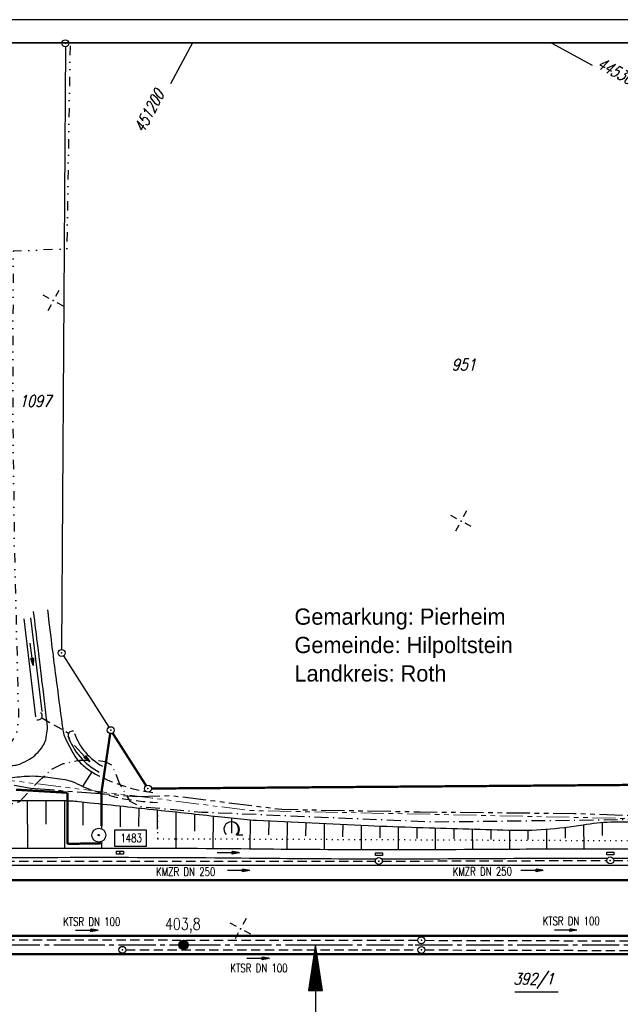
# Model space of a CAD drawing. Extents: x 0 to 1135, y 0 to 420.
# Tile 9 of 79: x 187 to 316, y 208 to 420. Entities that reach past the tile are written whole.
import ezdxf
from ezdxf.enums import TextEntityAlignment as Align

# ---------------------------------------------------------------- set-up
doc = ezdxf.new("R2010")
doc.units = 0
doc.header["$LTSCALE"] = 2
doc.header["$MEASUREMENT"] = 0
for name, pattern in [('ACHSE', [5.5, 4, -0.5, 0.5, -0.5]), ('AUSGEZOGEN', [0]), ('BAB-FM2', [2.6, 1.5, -0.5, 0.1, -0.5]), ('GESTRICH-X2', [1.5, 1, -0.5]), ('GETRENNTX3', [3.25, 1, -0.75, 0, -0.75, 0, -0.75]), ('PHANTOMX2', [5, 2.5, -0.5, 0.5, -0.5, 0.5, -0.5]), ('PUNKTX2_STR', [0.6, 0.1, -0.5])]:
    doc.linetypes.add(name, pattern=pattern)
doc.layers.get('0').update_dxf_attribs({"color": 8, "linetype": 'AUSGEZOGEN'})
for name, color, linetype in [('ACHSELEMENT', 8, 'AUSGEZOGEN'), ('ACHSETOP', 250, 'ACHSE'), ('BAB_FM', 8, 'BAB-FM2'), ('BOESCHG', 8, 'AUSGEZOGEN'), ('DURCHL', 200, 'GESTRICH-X2'), ('FBRTOP', 8, 'AUSGEZOGEN'), ('FLSTNR', 8, 'AUSGEZOGEN'), ('FLSTNR-BAB', 7, 'AUSGEZOGEN'), ('GRENZL', 8, 'AUSGEZOGEN'), ('GRENZL-BAB', 7, 'AUSGEZOGEN'), ('GRENZP', 8, 'AUSGEZOGEN'), ('GRENZP-BAB', 7, 'AUSGEZOGEN'), ('HEKT_B', 250, 'CONTINUOUS'), ('KANAL', 200, 'GESTRICH-X2'), ('Lichtwellenleiter COLT', 8, 'PHANTOMX2'), ('Lichtwellenleiter GLH', 8, 'PHANTOMX2'), ('MULDE', 8, 'AUSGEZOGEN'), ('NETZ', 250, 'AUSGEZOGEN'), ('NUTZUNG', 8, 'PUNKTX2_STR'), ('PFEIL', 200, 'CONTINUOUS'), ('PFEILTOP', 8, 'AUSGEZOGEN'), ('PP', 8, 'AUSGEZOGEN'), ('RAHMEN', 250, 'AUSGEZOGEN'), ('SCHRIFT', 8, 'AUSGEZOGEN'), ('SCHSYMBOL', 200, 'AUSGEZOGEN'), ('STRASSE', 8, 'AUSGEZOGEN'), ('Telekom', 8, 'GETRENNTX3'), ('TEXTO', 200, 'CONTINUOUS'), ('WALD', 8, 'AUSGEZOGEN'), ('WEG', 8, 'GESTRICH-X2')]:
    doc.layers.add(name, color=color, linetype=linetype)
doc.styles.add('ROMANS', font='romans.shx', dxfattribs={"width": 0.8})
doc.styles.add('UNIR-H', font='unir_h.shx', dxfattribs={"width": 0.8})

# ---------------------------------------------------------------- blocks, each defined once
blk = doc.blocks.new('IKR')
at = {"color": 0}
for p, q in [((0, 1), (0, 2.5)), ((-2.5, 0), (-1, 0)), ((1, 0), (2.5, 0)), ((0, -2.5), (0, -1))]:
    blk.add_line(p, q, dxfattribs=at)
blk.add_circle((0, 0), 0.05, dxfattribs=at)
blk.add_point((0, 0), dxfattribs=at)
blk = doc.blocks.new('*X17')
at = {"color": 0}
for p, q in [((212.23, 257.39), (213.24, 258.4)), ((212.24, 257.33), (213.31, 258.4)), ((212.24, 257.47), (213.17, 258.4)), ((212.24, 257.26), (213.37, 258.39)), ((212.24, 257.55), (213.09, 258.39)), ((212.25, 257.2), (213.43, 258.38)), ((212.26, 257.63), (213, 258.37)), ((212.27, 257.14), (213.49, 258.37)), ((212.28, 257.09), (213.55, 258.35)), ((212.29, 257.73), (212.9, 258.35)), ((212.3, 257.04), (213.6, 258.33)), ((212.32, 256.99), (213.65, 258.31)), ((212.34, 257.86), (212.78, 258.29)), ((212.35, 256.94), (213.69, 258.29)), ((212.37, 256.9), (213.74, 258.26)), ((212.4, 256.85), (213.78, 258.24)), ((212.43, 256.81), (213.83, 258.21)), ((212.46, 256.77), (213.86, 258.18)), ((212.49, 256.73), (213.9, 258.14)), ((212.53, 256.7), (213.94, 258.11)), ((212.56, 256.66), (213.97, 258.07)), ((212.6, 256.63), (214.01, 258.03)), ((212.64, 256.6), (214.04, 257.99)), ((212.68, 256.57), (214.07, 257.95)), ((212.73, 256.54), (214.09, 257.91)), ((212.77, 256.52), (214.12, 257.86)), ((212.82, 256.49), (214.14, 257.82)), ((212.87, 256.47), (214.16, 257.77)), ((212.92, 256.45), (214.18, 257.72)), ((212.97, 256.44), (214.2, 257.66)), ((213.03, 256.42), (214.21, 257.6)), ((213.09, 256.41), (214.22, 257.54)), ((213.16, 256.41), (214.23, 257.48)), ((213.22, 256.4), (214.23, 257.41)), ((213.3, 256.41), (214.23, 257.34)), ((213.38, 256.41), (214.22, 257.26)), ((213.46, 256.43), (214.2, 257.17)), ((213.56, 256.46), (214.18, 257.07)), ((213.69, 256.51), (214.12, 256.95))]:
    blk.add_line(p, q, dxfattribs=at)
blk = doc.blocks.new('SRMAST2')
at = {"color": 0}
blk.add_circle((0, 0), 0.999, dxfattribs=at)
blk.add_point((0, 0), dxfattribs=at)
blk.add_blockref('*X17', (-213.23, -257.4))
blk = doc.blocks.new('*X41')
at = {"color": 0}
for p, q in [((770.43, 144.18), (770.74, 144.49)), ((770.45, 144.26), (770.73, 144.55)), ((770.46, 144.34), (770.72, 144.61)), ((770.47, 144.43), (770.72, 144.67)), ((770.48, 144.51), (770.71, 144.73)), ((770.5, 144.6), (770.7, 144.8)), ((770.51, 144.68), (770.69, 144.86)), ((770.52, 144.76), (770.68, 144.92)), ((770.53, 144.85), (770.67, 144.98)), ((770.55, 144.93), (770.66, 145.04)), ((770.56, 145.01), (770.65, 145.1)), ((770.57, 145.1), (770.64, 145.16)), ((770.59, 145.18), (770.63, 145.22)), ((770.6, 145.26), (770.62, 145.29)), ((769.99, 141.26), (771.07, 142.34)), ((770, 141.34), (771.06, 142.4)), ((770.01, 141.42), (771.05, 142.47)), ((770.02, 141.51), (771.04, 142.53)), ((770.04, 141.59), (771.03, 142.59)), ((770.05, 141.67), (771.03, 142.65)), ((770.06, 141.76), (771.02, 142.71)), ((770.07, 141.84), (771.01, 142.77)), ((770.09, 141.92), (771, 142.83)), ((770.1, 142.01), (770.99, 142.89)), ((770.11, 142.09), (770.98, 142.96)), ((770.13, 142.17), (770.97, 143.02)), ((770.14, 142.26), (770.96, 143.08)), ((770.15, 142.34), (770.95, 143.14)), ((770.16, 142.42), (770.94, 143.2)), ((770.18, 142.51), (770.93, 143.26)), ((770.19, 142.59), (770.92, 143.32)), ((770.2, 142.67), (770.91, 143.38)), ((770.22, 142.76), (770.9, 143.45)), ((770.23, 142.84), (770.89, 143.51)), ((770.24, 142.93), (770.88, 143.57)), ((770.25, 143.01), (770.88, 143.63)), ((770.27, 143.09), (770.87, 143.69)), ((770.28, 143.18), (770.86, 143.75)), ((770.29, 143.26), (770.85, 143.81)), ((770.3, 143.34), (770.84, 143.88)), ((770.32, 143.43), (770.83, 143.94)), ((770.33, 143.51), (770.82, 144)), ((770.34, 143.59), (770.81, 144.06)), ((770.36, 143.68), (770.8, 144.12)), ((770.37, 143.76), (770.79, 144.18)), ((770.38, 143.84), (770.78, 144.24)), ((770.39, 143.93), (770.77, 144.3)), ((770.41, 144.01), (770.76, 144.37)), ((770.42, 144.09), (770.75, 144.43)), ((769.55, 138.42), (771.39, 140.26)), ((769.56, 138.5), (771.38, 140.32)), ((769.58, 138.58), (771.37, 140.38)), ((769.59, 138.67), (771.36, 140.44)), ((769.6, 138.75), (771.35, 140.5)), ((769.61, 138.83), (771.34, 140.56)), ((769.63, 138.92), (771.34, 140.63)), ((769.64, 139), (771.33, 140.69)), ((769.65, 139.08), (771.32, 140.75)), ((769.67, 139.17), (771.31, 140.81)), ((769.68, 139.25), (771.3, 140.87)), ((769.69, 139.34), (771.29, 140.93)), ((769.7, 139.42), (771.28, 140.99)), ((769.72, 139.5), (771.27, 141.05)), ((769.73, 139.59), (771.26, 141.12)), ((769.74, 139.67), (771.25, 141.18)), ((769.76, 139.75), (771.24, 141.24)), ((769.77, 139.84), (771.23, 141.3)), ((769.78, 139.92), (771.22, 141.36)), ((769.79, 140), (771.21, 141.42)), ((769.81, 140.09), (771.2, 141.48)), ((769.82, 140.17), (771.19, 141.55)), ((769.83, 140.25), (771.18, 141.61)), ((769.84, 140.34), (771.18, 141.67)), ((769.86, 140.42), (771.17, 141.73)), ((769.87, 140.5), (771.16, 141.79)), ((769.88, 140.59), (771.15, 141.85)), ((769.9, 140.67), (771.14, 141.91)), ((769.91, 140.75), (771.13, 141.97)), ((769.92, 140.84), (771.12, 142.04)), ((769.93, 140.92), (771.11, 142.1)), ((769.95, 141.01), (771.1, 142.16)), ((769.96, 141.09), (771.09, 142.22)), ((769.97, 141.17), (771.08, 142.28)), ((769.12, 135.58), (771.71, 138.17)), ((769.13, 135.66), (771.7, 138.23)), ((769.14, 135.75), (771.69, 138.29)), ((769.15, 135.83), (771.68, 138.36)), ((769.16, 135.55), (771.72, 138.11)), ((769.17, 135.91), (771.67, 138.42)), ((769.18, 136), (771.66, 138.48)), ((769.19, 136.08), (771.65, 138.54)), ((769.21, 136.16), (771.64, 138.6)), ((769.22, 136.25), (771.64, 138.66)), ((769.23, 136.33), (771.63, 138.72)), ((769.24, 136.41), (771.62, 138.79)), ((769.26, 136.5), (771.61, 138.85)), ((769.27, 136.58), (771.6, 138.91)), ((769.28, 136.66), (771.59, 138.97)), ((769.3, 136.75), (771.58, 139.03)), ((769.31, 136.83), (771.57, 139.09)), ((769.32, 136.91), (771.56, 139.15)), ((769.33, 137), (771.55, 139.21)), ((769.35, 137.08), (771.54, 139.28)), ((769.36, 137.16), (771.53, 139.34)), ((769.37, 137.25), (771.52, 139.4)), ((769.38, 137.33), (771.51, 139.46)), ((769.4, 137.42), (771.5, 139.52)), ((769.41, 137.5), (771.49, 139.58)), ((769.42, 137.58), (771.49, 139.64)), ((769.44, 137.67), (771.48, 139.71)), ((769.45, 137.75), (771.47, 139.77)), ((769.46, 137.83), (771.46, 139.83)), ((769.47, 137.92), (771.45, 139.89)), ((769.49, 138), (771.44, 139.95)), ((769.5, 138.08), (771.43, 140.01)), ((769.51, 138.17), (771.42, 140.07)), ((769.53, 138.25), (771.41, 140.13)), ((769.54, 138.33), (771.4, 140.2)), ((769.23, 135.55), (771.73, 138.05)), ((769.3, 135.55), (771.74, 137.99)), ((769.37, 135.55), (771.75, 137.93)), ((769.44, 135.55), (771.76, 137.87)), ((769.51, 135.55), (771.77, 137.8)), ((769.58, 135.55), (771.78, 137.74)), ((769.65, 135.55), (771.79, 137.68)), ((769.72, 135.55), (771.79, 137.62)), ((769.79, 135.55), (771.8, 137.56)), ((769.86, 135.55), (771.81, 137.5)), ((769.94, 135.55), (771.82, 137.44)), ((770.01, 135.55), (771.83, 137.38)), ((770.08, 135.55), (771.84, 137.31)), ((770.15, 135.55), (771.85, 137.25)), ((770.22, 135.55), (771.86, 137.19)), ((770.29, 135.55), (771.87, 137.13)), ((770.36, 135.55), (771.88, 137.07)), ((770.43, 135.55), (771.89, 137.01)), ((770.5, 135.55), (771.9, 136.95)), ((770.57, 135.55), (771.91, 136.88)), ((770.64, 135.55), (771.92, 136.82)), ((770.71, 135.55), (771.93, 136.76)), ((770.78, 135.55), (771.94, 136.7)), ((770.85, 135.55), (771.95, 136.64)), ((770.93, 135.55), (771.95, 136.58)), ((771, 135.55), (771.96, 136.52)), ((771.07, 135.55), (771.97, 136.46)), ((771.14, 135.55), (771.98, 136.39)), ((771.21, 135.55), (771.99, 136.33)), ((771.28, 135.55), (772, 136.27)), ((771.35, 135.55), (772.01, 136.21)), ((771.42, 135.55), (772.02, 136.15)), ((771.49, 135.55), (772.03, 136.09)), ((771.56, 135.55), (772.04, 136.03)), ((771.63, 135.55), (772.05, 135.96)), ((771.7, 135.55), (772.06, 135.9)), ((771.77, 135.55), (772.07, 135.84)), ((771.84, 135.55), (772.08, 135.78)), ((771.92, 135.55), (772.09, 135.72)), ((771.99, 135.55), (772.1, 135.66)), ((772.06, 135.55), (772.1, 135.6))]:
    blk.add_line(p, q, dxfattribs=at)
blk = doc.blocks.new('ELPFEIL')
for p, q in [((0, 0), (-1.5, -9.8)), ((0, 0), (0, -70)), ((1.5, -9.8), (0, 0)), ((-1.5, -9.8), (1.5, -9.8))]:
    blk.add_line(p, q)
blk.add_blockref('*X41', (-770.612, -145.349))
blk = doc.blocks.new('PKT')
at = {"color": 0}
blk.add_circle((0, 0), 0.15, dxfattribs=at)
blk.add_point((0, 0), dxfattribs=at)
blk = doc.blocks.new('PP')
at = {"color": 0}
blk.add_circle((0, -0.01), 1.49, dxfattribs=at)
blk.add_point((0, 0), dxfattribs=at)
blk = doc.blocks.new('LW')
at = {"color": 0}
blk.add_line((1.18, 0), (2.58, 0), dxfattribs=at)
for centre, radius, start, end in [((0.07, 1.19), 1.6, 312.7202, 226.7249), ((0.17, 1.08), 1.68, 321.1992, 68.9844), ((0.08, 1.13), 1.67, 319.2916, 65.2101)]:
    blk.add_arc(centre, radius, start, end, dxfattribs=at)
blk = doc.blocks.new('GST')
at = {"color": 0}
blk.add_circle((0, 0), 0.75, dxfattribs=at)
blk.add_point((0, 0), dxfattribs=at)
blk = doc.blocks.new('DL')
at = {"color": 0}
blk.add_arc((-0.31, 0.02), 0.91, 282.5363, 77.4637, dxfattribs=at)
blk.add_point((0.6, 0), dxfattribs=at)
blk = doc.blocks.new('13')
blk.add_lwpolyline([(0.76, 1.22), (-0.75, 1.22), (-0.75, 1.8), (0.76, 1.8)], close=True)
at = {"rotation": 180}
blk.add_blockref('GST', (0, 0), dxfattribs=at)
blk = doc.blocks.new('30')
at = {"color": 0}
for p, q in [((-0.75, -0.29), (-0.75, 0.29)), ((-0.75, 0.29), (0.75, 0.29)), ((0.75, 0.29), (0.75, -0.29)), ((0.75, -0.29), (-0.75, -0.29))]:
    blk.add_line(p, q, dxfattribs=at)
blk.add_point((0, 0), dxfattribs=at)
blk = doc.blocks.new('10')
blk.add_blockref('GST', (0, 0))
blk = doc.blocks.new('PFEIL2')
at = {"color": 0}
for p, q in [((0.88, 0), (-2.4, -0.01)), ((0.88, -0.27), (0.88, 0.28)), ((0.88, 0.28), (2.43, 0.01)), ((0.91, 0.27), (0.88, 0.26)), ((0.97, 0.26), (0.88, 0.25)), ((1.02, 0.25), (0.88, 0.23)), ((1.07, 0.24), (0.88, 0.21)), ((1.13, 0.23), (0.88, 0.19)), ((1.18, 0.22), (0.88, 0.17)), ((1.24, 0.21), (0.88, 0.15)), ((1.29, 0.21), (0.88, 0.14)), ((1.34, 0.2), (0.88, 0.12)), ((1.4, 0.19), (0.88, 0.1)), ((1.45, 0.18), (0.88, 0.08)), ((1.51, 0.17), (0.88, 0.06)), ((1.56, 0.16), (0.88, 0.04)), ((1.61, 0.15), (0.88, 0.02)), ((1.67, 0.14), (0.88, 0.01)), ((1.72, 0.13), (0.88, -0.01)), ((1.78, 0.12), (0.88, -0.03)), ((1.83, 0.11), (0.88, -0.05)), ((1.88, 0.1), (0.88, -0.07)), ((1.94, 0.09), (0.88, -0.09)), ((2.05, 0.08), (0.88, -0.12)), ((1.99, 0.08), (0.88, -0.11)), ((2.1, 0.07), (0.88, -0.14)), ((2.15, 0.06), (0.88, -0.16)), ((2.21, 0.05), (0.88, -0.18)), ((2.26, 0.04), (0.88, -0.2)), ((2.32, 0.03), (0.88, -0.22)), ((2.37, 0.02), (0.88, -0.23)), ((2.42, 0.01), (0.88, -0.25)), ((2.43, 0.01), (0.88, -0.27))]:
    blk.add_line(p, q, dxfattribs=at)

msp = doc.modelspace()

# ---------------------------------------------------------------- linework, layer by layer
at = {"layer": 'ACHSETOP'}
msp.add_lwpolyline([(25, 220.37), (47.01, 220.37), (97.01, 220.37), (147.01, 220.37), (172.01, 220.37), (197.01, 220.37), (222.01, 220.37), (247.01, 220.37), (250.48, 220.37), (272.01, 220.37), (297, 220.37), (322.01, 220.36), (347.01, 220.35), (350.47, 220.35), (372, 220.34), (397, 220.33), (422.01, 220.32), (447, 220.31), (497, 220.29), (622, 220.23), (797.01, 220.16), (922.01, 220.11), (950, 220.09)], dxfattribs=at)
at = {"layer": 'BAB_FM', "flags": 128}
msp.add_lwpolyline([(25, 250.77), (25.95, 250.83), (75.95, 250.61), (125.95, 250.3), (185.19, 250.89), (186.68, 251.34), (190.63, 255.58), (193.55, 258.24), (196.04, 259.49), (199.56, 260.21), (202.94, 260.24), (205.07, 259.95), (206.58, 259.14), (207.38, 257.27), (208.21, 255.16), (210.45, 251.36), (212.78, 250.22), (225.95, 249.05), (275.95, 246.94), (325.95, 247.53), (375.95, 249.61), (425.95, 251.76), (472.75, 253.21), (489.95, 253.74), (493.54, 261.5), (526.07, 260.76)], dxfattribs=at)
at = {"layer": 'BOESCHG'}
for p, q in [((188.4, 241.26), (188.36, 251.56)), ((192.39, 246.41), (192.37, 251.55)), ((196.4, 241.28), (196.38, 251.51)), ((200.4, 246.25), (200.39, 251.22)), ((204.4, 245.56), (204.4, 250.79)), ((208.4, 245.82), (208.41, 250.36)), ((212.41, 245.92), (212.42, 249.93)), ((216.41, 245.38), (216.43, 249.49)), ((220.4, 241.25), (220.44, 249.06)), ((224.42, 244.93), (224.44, 248.63)), ((228.4, 241.2), (228.45, 248.19)), ((232.43, 244.46), (232.46, 247.76)), ((236.4, 241.13), (236.46, 247.35)), ((240.43, 244.11), (240.46, 247.13)), ((244.4, 241.05), (244.45, 246.94)), ((248.42, 243.88), (248.44, 246.75)), ((252.4, 241), (252.43, 246.56)), ((312.4, 243.97), (312.4, 246.83)), ((256.41, 243.68), (256.42, 246.38)), ((260.4, 240.97), (260.41, 246.2)), ((264.4, 243.5), (264.4, 246.03)), ((268.4, 240.97), (268.39, 245.87)), ((272.39, 243.35), (272.39, 245.73)), ((276.4, 240.98), (276.39, 245.6)), ((280.39, 243.24), (280.38, 245.48)), ((284.4, 241.01), (284.38, 245.36)), ((288.39, 243.14), (288.38, 245.25)), ((292.4, 241.05), (292.37, 245.14)), ((296.39, 243.11), (296.38, 245.15)), ((300.4, 241.09), (300.38, 245.35)), ((304.39, 243.42), (304.39, 245.74)), ((308.4, 241.11), (308.39, 246.34)), ((204.4, 241.29), (204.4, 242.45))]:
    msp.add_line(p, q, dxfattribs=at)
for points in [[(337.12, 194.18, -0.000577), (296.17, 194.21, -0.00252), (287.13, 194.28, -0.003203), (280.02, 194.41, -0.029061), (274.07, 194.9, 0.028419), (267.98, 195.41, 0.00495), (258.1, 195.59, 0.002744), (240.26, 195.62, 0.000002), (211.79, 195.53, 0.000005), (200.5, 195.49, 0.000082), (155.01, 195.32, -0.001423), (152.38, 195.32, -0.000782), (148.74, 195.33, 0.000063), (103.48, 195.56, 0.000001)], [(25, 248.47, -0.007449), (33.53, 248.85, -0.009261), (51.15, 249.05, 0.005267), (82.14, 249.14, 0.00072), (115.5, 249.64, 0.0019), (128.15, 249.9, 0.006208), (146.94, 250.58, -0.006245), (165.62, 251.26, -0.002126), (172.78, 251.4, -0.001426), (183.45, 251.54, -0.005704), (196.25, 251.52, -0.023234), (199.39, 251.33, -0.000328), (201.87, 251.06, -0.000056), (216.37, 249.5, -0.000128), (229.52, 248.08, 0.000304), (235.04, 247.48, 0.014194), (237.73, 247.27, 0.001586), (261.83, 246.14, 0.002776), (272.52, 245.73, 0.001517), (292.09, 245.15, 0.049292), (308.23, 246.31, -0.06717), (320.12, 246.74, -0.038705)]]:
    msp.add_lwpolyline(points, format="xyb", dxfattribs=at)
at = {"layer": 'DURCHL'}
msp.add_line((191.43, 269.39), (197.24, 266.04), dxfattribs=at)
at = {"layer": 'FBRTOP', "const_width": 0.5}
for points in [[(73.18, 218.37), (97.01, 218.37), (147.01, 218.37, -0.000013), (159.51, 218.37, 0.000005), (172.01, 218.37, 0.000002), (185.99, 218.37, 0.000002), (197.01, 218.37, 0.000005), (209.51, 218.37, -0.000006), (222.01, 218.37, -0.000002), (236.98, 218.37, -0.000002), (247.01, 218.37), (250.48, 218.37, -0.000002), (263.66, 218.37, -0.000003), (272.01, 218.37, -0.000033), (277.69, 218.37, -0.00001), (297, 218.37, -0.000009), (311.07, 218.36, -0.000011), (322.01, 218.36, -0.00004), (334.51, 218.36, 0.000056)], [(73.19, 222.37), (97.01, 222.37), (147.01, 222.37, -0.000013), (159.51, 222.37, 0.000005), (172.01, 222.37, 0.000002), (185.99, 222.37, 0.000002), (197.01, 222.37, 0.000005), (209.51, 222.37, -0.000006), (222.01, 222.37, -0.000002), (236.98, 222.37, -0.000003), (247.01, 222.37), (250.48, 222.37, -0.000002), (263.66, 222.37, -0.000002), (272.01, 222.37, -0.000033), (277.69, 222.37, -0.00001), (297.01, 222.37, -0.000009), (311.07, 222.36, -0.000011), (322.01, 222.36, -0.00004), (334.51, 222.36, 0.000056)], [(355.78, 222.35, -0.00001), (372.01, 222.34, -0.000005), (384.51, 222.34, 0.000013), (397.01, 222.33, 0.000004), (409.51, 222.32, -0.000007), (422.01, 222.32, -0.000002), (434.51, 222.31, 0.000003), (447.01, 222.31)], [(355.78, 218.35, -0.00001), (372, 218.34, -0.000005), (384.5, 218.34, 0.000013), (397, 218.33, 0.000004), (409.5, 218.32, -0.000007), (422, 218.32, -0.000002), (434.5, 218.31, 0.000003), (447, 218.31)]]:
    msp.add_lwpolyline(points, format="xyb", dxfattribs=at)
at = {"layer": 'FBRTOP'}
msp.add_lwpolyline([(25, 237.62), (47.01, 237.62), (97.01, 237.62), (147.01, 237.62), (172.01, 237.62), (197.01, 237.62), (222.01, 237.62), (247.01, 237.62), (250.48, 237.62), (272.01, 237.62), (297.01, 237.62), (322.01, 237.61), (347.01, 237.6), (350.48, 237.6), (372.01, 237.59), (397.01, 237.58), (422.01, 237.57), (447.01, 237.56), (490, 237.54)], dxfattribs=at)
at = {"layer": 'FBRTOP', "const_width": 0.5}
msp.add_lwpolyline([(25, 234.37), (47.01, 234.37), (97.01, 234.37), (147.01, 234.37), (172.01, 234.37), (197.01, 234.37), (222.01, 234.37), (247.01, 234.37), (250.48, 234.37), (272.01, 234.37), (297.01, 234.37), (322.01, 234.36), (347.01, 234.35), (350.48, 234.35), (372.01, 234.34), (397.01, 234.33), (422.01, 234.32), (447.01, 234.31), (497.01, 234.29), (622.01, 234.23)], dxfattribs=at)
at = {"layer": 'FLSTNR-BAB'}
msp.add_line((293.47, 210.29), (302.82, 210.29), dxfattribs=at)
at = {"layer": 'GRENZL'}
for p, q in [((196.53, 414.17), (195.72, 284.12)), ((196.12, 282.73), (205.91, 267.34))]:
    msp.add_line(p, q, dxfattribs=at)
at = {"layer": 'GRENZL-BAB', "const_width": 0.5}
for points in [[(206.2, 265.97), (204.31, 253.26)], [(206.72, 266.08), (213.94, 254.75)], [(215.1, 254.12), (413.21, 255.61)], [(196.98, 253.22), (185.91, 253.87)], [(196.97, 242.18), (196.98, 253.22)], [(204.31, 253.26), (204.31, 246.04)], [(204.31, 242.3), (196.97, 242.18)], [(204.31, 242.5), (204.31, 242.3)]]:
    msp.add_lwpolyline(points, dxfattribs=at)
at = {"layer": 'KANAL'}
for p, q in [((165.59, 238.43), (263.4, 238.44)), ((264.89, 238.45), (313.33, 238.61)), ((314.81, 238.59), (363.92, 238.47)), ((174.54, 221.48), (272.58, 221.39)), ((274.06, 221.37), (374.32, 221.12)), ((209.58, 219.33), (272.58, 219.29)), ((274.08, 219.3), (374.72, 219.02))]:
    msp.add_line(p, q, dxfattribs=at)
at = {"layer": 'Lichtwellenleiter COLT', "lineweight": 0, "flags": 128}
msp.add_lwpolyline([(464.33, 254.72), (449.07, 254.38), (440.29, 254.23), (424.39, 253.15), (416.4, 250.13), (404.21, 247.42), (325.65, 247.49), (236.32, 249.38), (215.23, 252.07), (185.75, 255.71), (166.4, 258.13), (77.21, 275.5), (70.66, 274.95), (40.69, 254.69), (32.63, 250.6), (27.48, 249.65), (25, 249.53)], dxfattribs=at)
at = {"layer": 'Lichtwellenleiter GLH', "flags": 128}
for points in [[(25, 249.19), (33.16, 249.52), (70.92, 274.95), (92.02, 272.08), (130.6, 265.28), (166.79, 258.33), (189.1, 254.2)], [(189.1, 254.2), (211.91, 252.42)], [(211.91, 252.42), (219.38, 252.61), (243.21, 249.64), (272.96, 249.09), (306.24, 248.75), (337.57, 247.66), (378.77, 248.45), (410.88, 248.27), (433.46, 254.62)]]:
    msp.add_lwpolyline(points, dxfattribs=at)
at = {"layer": 'MULDE', "flags": 128}
msp.add_lwpolyline([(190.16, 269.58), (187.62, 290.76)], dxfattribs=at)
at = {"layer": 'MULDE'}
msp.add_lwpolyline([(191.53, 270.77), (189.11, 290.93)], dxfattribs=at)
for points in [[(113.86, 240.9, 0.000031), (115.43, 240.9, 0.002061), (165.31, 241.12, -0.002391), (208.3, 241.28, -0.002414), (238.08, 241.11, 0.002681), (264.9, 240.97, 0.001598), (293.23, 241.06, -0.002096), (314.82, 241.11, -0.000384), (338.04, 241.04, 0.000541), (354.51, 241)], [(165.4, 239.12, -0.002387), (208.3, 239.28, -0.002414), (238.08, 239.11, 0.002535), (263.44, 238.97, 0.001598)], [(264.82, 238.97, 0.000008), (264.9, 238.97, 0.001598), (293.23, 239.06, -0.001952), (313.34, 239.11, -0.000384)], [(314.79, 239.11, -0.000004), (314.82, 239.11, -0.000384), (338.03, 239.04, 0.000541), (354.51, 239), (363.94, 238.99, 0.000096)]]:
    msp.add_lwpolyline(points, format="xyb", dxfattribs=at)
for radius in [12.96, 14.46]:
    msp.add_arc((210.69, 270.36), radius, 199.5935, 241.5011, dxfattribs=at)
at = {"layer": 'NETZ'}
for p, q in [((223.97, 414.98), (219.21, 406.18)), ((301.35, 414.98), (310.14, 410.22))]:
    msp.add_line(p, q, dxfattribs=at)
at = {"layer": 'NUTZUNG'}
msp.add_line((216.37, 249.5), (216.39, 243.28), dxfattribs=at)
msp.add_lwpolyline([(216.39, 243.28), (220.41, 243.3), (339.2, 242.79), (365.06, 242.32), (415.81, 242.45), (481.1, 243.21)], dxfattribs=at)
at = {"layer": 'PP', "flags": 128}
msp.add_lwpolyline([(207.19, 241.63), (207.18, 245.23), (213.93, 245.24), (213.94, 241.64)], close=True, dxfattribs=at)
at = {"layer": 'RAHMEN'}
msp.add_line((1135, 420), (0, 420), dxfattribs=at)
at = {"layer": 'RAHMEN', "const_width": 0.35}
msp.add_lwpolyline([(25, 5), (1130, 5), (1130, 415), (25, 415), (25, 5)], dxfattribs=at)
at = {"layer": 'STRASSE', "flags": 128}
msp.add_lwpolyline([(183.95, 259.11, 0.04397), (185.63, 259.14, 0.067794), (186.69, 259.4, 0.043059), (188.8, 260.45, 0.055672), (190.25, 261.57, 0.053967), (191.7, 263.31, 0.084175), (192.29, 264.65, 0.038006), (192.62, 266.57, 0.052001), (192.61, 268.01, 0.001758), (192.48, 269.12, 0.000188), (191.24, 279.56, 0.00097), (190.65, 284.47, 0.000607), (189.67, 292.3)], format="xyb", dxfattribs=at)
at = {"layer": 'STRASSE'}
for points in [[(192.66, 292.65, 0.00126), (193.7, 284.12, 0.001828), (194.45, 278.24, 0.000468), (195.86, 267.68, 0.00389), (196.04, 266.41, 0.075347), (196.47, 265.03, 0.024263), (198.6, 261.11, 0.066598), (199.81, 259.61, 0.041528), (202.21, 257.69)], [(200.2, 254.57, 0.022674), (198.1, 255.55, 0.048174), (197.05, 255.87, 0.017107), (194.79, 256.24, 0.009562), (190.72, 256.69, 0.03848), (188.16, 256.72, 0.024419), (184.14, 256.27)]]:
    msp.add_lwpolyline(points, format="xyb", dxfattribs=at)
msp.add_lwpolyline([(202.21, 257.69), (200.2, 254.57)], dxfattribs=at)
at = {"layer": 'Telekom', "flags": 128}
msp.add_lwpolyline([(197.56, 414.34), (196.85, 370.52), (185.27, 370.09), (185.17, 336.72), (185.51, 306.89), (186.44, 269.45), (186.09, 266.37), (184.8, 263.92), (182.93, 261.71), (180.67, 260.34), (178.84, 260.33), (156.26, 263.55), (105.56, 270.79), (70.06, 276.52), (41.67, 255.69), (33.31, 256.84), (25, 256.44)], dxfattribs=at)
at = {"layer": 'WEG'}
for centre, radius, start, end in [((220.24, 289.44), 36.51, 240.3986, 263.9725), ((217.94, 298.18), 47.08, 247.8662, 268.1453)]:
    msp.add_arc(centre, radius, start, end, dxfattribs=at)

# ---------------------------------------------------------------- block references
at = {"layer": 'ACHSELEMENT', "rotation": 0.002403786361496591}
msp.add_blockref('ELPFEIL', (250.48, 220.37), dxfattribs=at)
at = {"layer": 'GRENZP'}
for p in [(196.54, 414.92), (195.72, 283.37)]:
    msp.add_blockref('GST', p, dxfattribs=at)
at = {"layer": 'GRENZP-BAB'}
for p in [(206.31, 266.71), (214.35, 254.11)]:
    msp.add_blockref('GST', p, dxfattribs=at)
at = {"layer": 'HEKT_B', "rotation": 61.59653548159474}
msp.add_blockref('SRMAST2', (222.01, 220.37), dxfattribs=at)
at = {"layer": 'NETZ', "rotation": 151.5965}
for p in [(193.91, 359.39), (281.87, 311.83), (234.31, 223.87)]:
    msp.add_blockref('IKR', p, dxfattribs=at)
at = {"layer": 'PFEIL'}
for p, rotation in [((233.89, 236.41), 0.005835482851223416), ((297.17, 236.44), 0.1713354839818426), ((201.15, 223.5), 359.9474354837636), ((304.45, 223.53), 359.8525354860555), ((238.1, 217.44), 359.9705354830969)]:
    msp.add_blockref('PFEIL2', p, dxfattribs=dict(at, rotation=rotation))
at = {"layer": 'PFEILTOP'}
for p, rotation in [((189.26, 283.1), 277.5509000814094), ((200.12, 261.63), 312.7974207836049), ((231.64, 240.25), 359.5811499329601)]:
    msp.add_blockref('PFEIL2', p, dxfattribs=dict(at, rotation=rotation))
at = {"layer": 'PP', "rotation": 61.59653548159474}
for name in ['PP', 'PKT']:
    msp.add_blockref(name, (203.74, 244.07), dxfattribs=at)
at = {"layer": 'SCHSYMBOL'}
for name, p, rotation in [('DL', (190.9, 269.67), 330.4071244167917), ('DL', (197.77, 265.77), 150.4071244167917), ('30', (208.3, 240.28), 3.548496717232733e-05), ('13', (264.14, 238.46), 359.9966354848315), ('13', (314.07, 238.6), 359.9844354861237), ('10', (273.33, 221.38), 359.9944354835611), ('10', (208.83, 219.32), 3.548496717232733e-05), ('10', (273.34, 219.29), 359.9944354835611)]:
    msp.add_blockref(name, p, dxfattribs=dict(at, rotation=rotation))
at = {"layer": 'WALD'}
msp.add_blockref('LW', (232.24, 244.15), dxfattribs=at)

# ---------------------------------------------------------------- texts
at = {"layer": 'FLSTNR', "style": 'ROMANS', "oblique": 15, "width": 0.8}
for s, p in [('951', (279.87, 344.32)), ('1097', (186.56, 336.5))]:
    msp.add_text(s, height=2.5, dxfattribs=at).set_placement(p)
at = {"layer": 'FLSTNR-BAB', "style": 'ROMANS', "oblique": 15, "width": 0.8}
msp.add_text('392/1', height=2.5, dxfattribs=at).set_placement((293.16, 211.81))
at = {"layer": 'HEKT_B', "style": 'ROMANS', "width": 0.8}
msp.add_text('403,8', height=2.5, rotation=0, dxfattribs=at).set_placement((218, 223.66))
at = {"layer": 'NETZ', "style": 'ROMANS', "oblique": 16.6, "width": 0.75}
for s, rotation, p in [('445300', 331.5965, (311.02, 409.75)), ('451200', 61.5965, (213.39, 395.41))]:
    msp.add_text(s, height=2.5, rotation=rotation, dxfattribs=at).set_placement(p)
at = {"layer": 'PP', "style": 'ROMANS', "width": 0.75}
msp.add_text('1483', height=1.8, rotation=0.0742, dxfattribs=at).set_placement((213.04, 242.54), align=Align.RIGHT)
at = {"layer": 'SCHRIFT', "style": 'UNIR-H'}
for s, p in [('Gemarkung: Pierheim', (245.95, 289.46)), ('Gemeinde: Hilpoltstein', (245.95, 283.34)), ('Landkreis: Roth', (245.95, 277.21))]:
    msp.add_text(s, height=3.5, dxfattribs=at).set_placement(p)
at = {"layer": 'TEXTO', "style": 'ROMANS', "width": 0.75}
for s, rotation, p in [('KMZR DN 250', 0.0058, (222.49, 235.26)), ('KMZR DN 250', 0.1713, (286.47, 235.33)), ('KTSR DN 100', 359.9474, (202.22, 224.51)), ('KTSR DN 100', 359.8525, (305.63, 224.65)), ('KTSR DN 100', 359.9705, (238.3, 214.48))]:
    msp.add_text(s, height=1.8, rotation=rotation, dxfattribs=at).set_placement(p, align=Align.CENTER)

doc.saveas('drawing.dxf')
